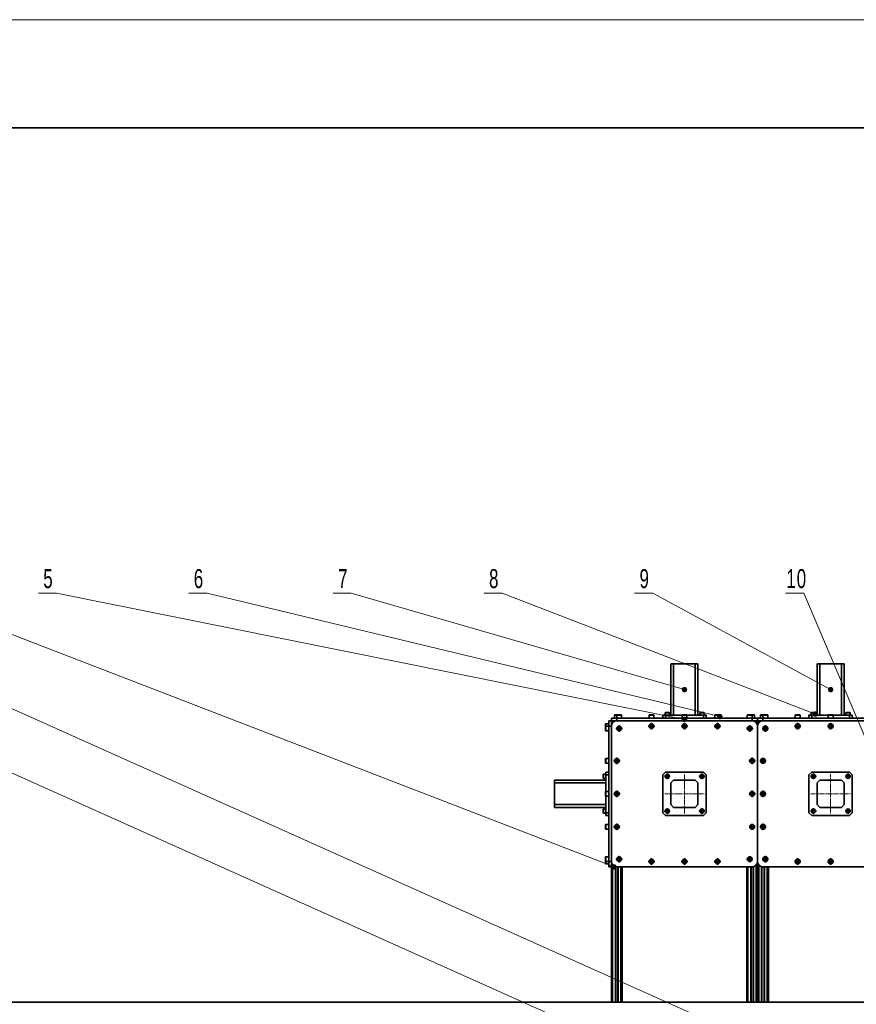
# Model space of a CAD drawing. Header units: millimetres. Extents: x 2945 to 26725, y -1089 to 16127.
# Tile 116 of 150: x 6634 to 9725, y 12490 to 16127. Entities that reach past the tile are written whole.
import ezdxf

# ---------------------------------------------------------------- set-up
doc = ezdxf.new("R2010")
doc.units = ezdxf.units.MM
doc.linetypes.add('点画线', pattern=[18, 12, -2, 2, -2])
for name, color, linetype, lineweight in [('中心线层', 1, '点画线', 18), ('几何体', 7, 'Continuous', 35), ('注释', 2, 'Continuous', 18), ('粗实线层', 7, 'Continuous', 35), ('细实线层', 7, 'Continuous', 18)]:
    doc.layers.add(name, color=color, linetype=linetype, lineweight=lineweight)
doc.styles.add('SLDTEXTSTYLE1', font='txt', dxfattribs={"width": 0.667})

# ---------------------------------------------------------------- blocks, each defined once
blk = doc.blocks.new('$CAXA_FRAME_13B17AC1$')
at = {"layer": '粗实线层'}
blk.add_line((574.5, 400.5), (-574.5, 400.5), dxfattribs=at)
at = {"layer": '细实线层'}
blk.add_line((594.5, 420.5), (-594.5, 420.5), dxfattribs=at)
blk = doc.blocks.new('SW_NOTE_0_4')
at = {"layer": '注释', "color": 0}
for p, q in [((-67.1, 0), (0, 0)), ((0, 0), (-67.1, 0)), ((-67.1, 0), (0, 0)), ((0, 0), (-67.1, 0)), ((-67.1, 0), (0, 0)), ((0, 0), (-67.1, 0))]:
    blk.add_line(p, q, dxfattribs=at)
at = {"layer": '注释', "color": 0, "insert": (-48.9, 89.1), "char_height": 70, "width": 48.283, "attachment_point": 1, "style": 'SLDTEXTSTYLE1'}
blk.add_mtext('\\T1.1;5', dxfattribs=at)
blk = doc.blocks.new('SW_NOTE_0_5')
at = {"layer": '注释', "color": 0}
for p, q in [((-67.1, 0), (0, 0)), ((0, 0), (-67.1, 0)), ((-67.1, 0), (0, 0)), ((0, 0), (-67.1, 0)), ((-67.1, 0), (0, 0)), ((0, 0), (-67.1, 0))]:
    blk.add_line(p, q, dxfattribs=at)
at = {"layer": '注释', "color": 0, "insert": (-48.9, 89.1), "char_height": 70, "width": 48.089, "attachment_point": 1, "style": 'SLDTEXTSTYLE1'}
blk.add_mtext('\\T1.1;6', dxfattribs=at)
blk = doc.blocks.new('SW_NOTE_0_6')
at = {"layer": '注释', "color": 0}
for p, q in [((-67.1, 0), (0, 0)), ((0, 0), (-67.1, 0)), ((-67.1, 0), (0, 0)), ((0, 0), (-67.1, 0)), ((-67.1, 0), (0, 0)), ((0, 0), (-67.1, 0))]:
    blk.add_line(p, q, dxfattribs=at)
at = {"layer": '注释', "color": 0, "insert": (-48.9, 89.1), "char_height": 70, "width": 56.233, "attachment_point": 1, "style": 'SLDTEXTSTYLE1'}
blk.add_mtext('\\T1.1;7', dxfattribs=at)
blk = doc.blocks.new('SW_NOTE_0_7')
at = {"layer": '注释', "color": 0}
for p, q in [((-67.1, 0), (0, 0)), ((0, 0), (-67.1, 0)), ((-67.1, 0), (0, 0)), ((0, 0), (-67.1, 0)), ((-67.1, 0), (0, 0)), ((0, 0), (-67.1, 0))]:
    blk.add_line(p, q, dxfattribs=at)
at = {"layer": '注释', "color": 0, "insert": (-48.9, 89.1), "char_height": 70, "width": 50.416, "attachment_point": 1, "style": 'SLDTEXTSTYLE1'}
blk.add_mtext('\\T1.1;8', dxfattribs=at)
blk = doc.blocks.new('SW_NOTE_0_8')
at = {"layer": '注释', "color": 0}
for p, q in [((-67.1, 0), (0, 0)), ((0, 0), (-67.1, 0)), ((-67.1, 0), (0, 0)), ((0, 0), (-67.1, 0)), ((-67.1, 0), (0, 0)), ((0, 0), (-67.1, 0))]:
    blk.add_line(p, q, dxfattribs=at)
at = {"layer": '注释', "color": 0, "insert": (-48.9, 89.1), "char_height": 70, "width": 48.67, "attachment_point": 1, "style": 'SLDTEXTSTYLE1'}
blk.add_mtext('\\T1.1;9', dxfattribs=at)
blk = doc.blocks.new('SW_NOTE_0_9')
at = {"layer": '注释', "color": 0}
for p, q in [((-67.1, 0), (0, 0)), ((0, 0), (-67.1, 0)), ((-67.1, 0), (0, 0)), ((0, 0), (-67.1, 0)), ((-67.1, 0), (0, 0)), ((0, 0), (-67.1, 0))]:
    blk.add_line(p, q, dxfattribs=at)
at = {"layer": '注释', "color": 0, "insert": (-64.3, 89.1), "char_height": 70, "width": 114.984, "attachment_point": 1, "style": 'SLDTEXTSTYLE1'}
blk.add_mtext('\\T1.1;10', dxfattribs=at)
blk = doc.blocks.new('*X88')
at = {"layer": '注释', "color": 0, "linetype": 'Continuous'}
blk.add_line((5719.7, -2560.9), (0, 0), dxfattribs=at)
blk = doc.blocks.new('*X89')
at = {"layer": '注释', "linetype": 'Continuous'}
h = blk.add_hatch(color=0, dxfattribs=at)
edge = h.paths.add_edge_path(flags=0)
edge.add_arc((4606.6, -2064.2), 10.2, 0, 360)
at = {"layer": '注释', "color": 0, "linetype": 'Continuous'}
blk.add_line((4606.6, -2064.2), (0, 0), dxfattribs=at)
blk = doc.blocks.new('*X90')
at = {"layer": '注释', "linetype": 'Continuous'}
h = blk.add_hatch(color=0, dxfattribs=at)
edge = h.paths.add_edge_path(flags=0)
edge.add_arc((2619.3, -1010.9), 10.2, 0, 360)
at = {"layer": '注释', "color": 0, "linetype": 'Continuous'}
blk.add_line((2619.3, -1010.9), (0, 0), dxfattribs=at)
blk = doc.blocks.new('*X91')
at = {"layer": '注释', "linetype": 'Continuous'}
h = blk.add_hatch(color=0, dxfattribs=at)
edge = h.paths.add_edge_path(flags=0)
edge.add_arc((2320, -465.9), 10.2, 0, 360)
at = {"layer": '注释', "color": 0, "linetype": 'Continuous'}
blk.add_line((2320, -465.9), (0, 0), dxfattribs=at)
blk = doc.blocks.new('*X92')
at = {"layer": '注释', "linetype": 'Continuous'}
h = blk.add_hatch(color=0, dxfattribs=at)
edge = h.paths.add_edge_path(flags=0)
edge.add_arc((1894.6, -455.6), 10.2, 0, 360)
at = {"layer": '注释', "color": 0, "linetype": 'Continuous'}
blk.add_line((1894.6, -455.6), (0, 0), dxfattribs=at)
blk = doc.blocks.new('*X93')
at = {"layer": '注释', "linetype": 'Continuous'}
h = blk.add_hatch(color=0, dxfattribs=at)
edge = h.paths.add_edge_path(flags=0)
edge.add_arc((1230.9, -355.9), 10.2, 0, 360)
at = {"layer": '注释', "color": 0, "linetype": 'Continuous'}
blk.add_line((1230.9, -355.9), (0, 0), dxfattribs=at)
blk = doc.blocks.new('*X94')
at = {"layer": '注释', "linetype": 'Continuous'}
h = blk.add_hatch(color=0, dxfattribs=at)
edge = h.paths.add_edge_path(flags=0)
edge.add_arc((1157.1, -446.5), 10.2, 0, 360)
at = {"layer": '注释', "color": 0, "linetype": 'Continuous'}
blk.add_line((1157.1, -446.5), (0, 0), dxfattribs=at)
blk = doc.blocks.new('*X95')
at = {"layer": '注释', "linetype": 'Continuous'}
h = blk.add_hatch(color=0, dxfattribs=at)
edge = h.paths.add_edge_path(flags=0)
edge.add_arc((657, -355.9), 10.2, 0, 360)
at = {"layer": '注释', "color": 0, "linetype": 'Continuous'}
blk.add_line((657, -355.9), (0, 0), dxfattribs=at)
blk = doc.blocks.new('*X96')
at = {"layer": '注释', "linetype": 'Continuous'}
h = blk.add_hatch(color=0, dxfattribs=at)
edge = h.paths.add_edge_path(flags=0)
edge.add_arc((877.8, -2069.8), 10.2, 0, 360)
at = {"layer": '注释', "color": 0, "linetype": 'Continuous'}
blk.add_line((877.8, -2069.8), (0, 0), dxfattribs=at)

msp = doc.modelspace()

# ---------------------------------------------------------------- linework, layer by layer
at = {"layer": '中心线层'}
for p, q in [((8968.473, 13505.598), (8968.473, 13529.598)), ((9090.254, 13505.598), (9090.254, 13529.598)), ((9212.035, 13505.598), (9212.035, 13529.598)), ((9508.473, 13505.598), (9508.473, 13529.598)), ((9630.254, 13505.598), (9630.254, 13529.598)), ((8837.041, 13508.811), (8861.041, 13508.811)), ((8849.041, 13496.811), (8849.041, 13520.811)), ((8956.473, 13517.598), (8980.473, 13517.598)), ((9078.254, 13517.598), (9102.254, 13517.598)), ((9200.035, 13517.598), (9224.035, 13517.598)), ((9319.468, 13508.811), (9343.468, 13508.811)), ((9331.468, 13496.811), (9331.468, 13520.811)), ((9377.041, 13508.811), (9401.041, 13508.811)), ((9389.041, 13496.811), (9389.041, 13520.811)), ((9496.473, 13517.598), (9520.473, 13517.598)), ((9618.254, 13517.598), (9642.254, 13517.598)), ((8828.254, 13389.379), (8852.254, 13389.379)), ((8840.254, 13377.379), (8840.254, 13401.379)), ((9328.254, 13389.379), (9352.254, 13389.379)), ((9340.254, 13377.379), (9340.254, 13401.379)), ((9369.754, 13389.379), (9390.754, 13389.379)), ((9380.254, 13378.879), (9380.254, 13399.879)), ((9015.615, 13332.238), (9037.615, 13332.238)), ((9026.615, 13321.238), (9026.615, 13343.238)), ((9090.254, 13194.598), (9090.254, 13340.598)), ((9143.895, 13332.238), (9165.895, 13332.238)), ((9154.895, 13321.238), (9154.895, 13343.238)), ((9555.615, 13332.238), (9577.615, 13332.238)), ((9566.615, 13321.238), (9566.615, 13343.238)), ((9630.254, 13340.598), (9630.254, 13194.598)), ((9685.145, 13332.238), (9704.645, 13332.238)), ((9694.895, 13322.488), (9694.895, 13341.988)), ((8840.254, 13255.598), (8840.254, 13279.598)), ((9340.254, 13255.598), (9340.254, 13279.598)), ((9380.254, 13255.598), (9380.254, 13279.598)), ((8828.254, 13267.598), (8852.254, 13267.598)), ((9017.254, 13267.598), (9163.254, 13267.598)), ((9328.254, 13267.598), (9352.254, 13267.598)), ((9368.254, 13267.598), (9392.254, 13267.598)), ((9557.254, 13267.598), (9703.254, 13267.598)), ((9015.615, 13203.958), (9037.615, 13203.958)), ((9026.615, 13192.958), (9026.615, 13214.958)), ((9143.895, 13203.958), (9165.895, 13203.958)), ((9154.895, 13192.958), (9154.895, 13214.958)), ((9555.615, 13203.958), (9577.615, 13203.958)), ((9566.615, 13192.958), (9566.615, 13214.958)), ((9685.145, 13203.958), (9704.645, 13203.958)), ((9694.895, 13194.208), (9694.895, 13213.708)), ((8828.254, 13145.817), (8852.254, 13145.817)), ((8840.254, 13133.817), (8840.254, 13157.817)), ((9329.754, 13145.817), (9350.754, 13145.817)), ((9340.254, 13135.317), (9340.254, 13156.317)), ((9368.254, 13145.817), (9392.254, 13145.817)), ((9380.254, 13133.817), (9380.254, 13157.817)), ((8837.041, 13026.385), (8861.041, 13026.385)), ((8849.041, 13014.385), (8849.041, 13038.385)), ((8968.473, 13005.598), (8968.473, 13029.598)), ((9090.254, 13005.598), (9090.254, 13029.598)), ((9212.035, 13005.598), (9212.035, 13029.598)), ((9320.968, 13026.385), (9341.968, 13026.385)), ((9331.468, 13015.885), (9331.468, 13036.885)), ((9377.041, 13026.385), (9401.041, 13026.385)), ((9389.041, 13014.385), (9389.041, 13038.385)), ((9508.473, 13005.598), (9508.473, 13029.598)), ((9630.254, 13005.598), (9630.254, 13029.598)), ((8956.473, 13017.598), (8980.473, 13017.598)), ((9078.254, 13017.598), (9102.254, 13017.598)), ((9200.035, 13017.598), (9224.035, 13017.598)), ((9496.473, 13017.598), (9520.473, 13017.598)), ((9618.254, 13017.598), (9642.254, 13017.598))]:
    msp.add_line(p, q, dxfattribs=at)
at = {"layer": '几何体'}
for p, q in [((9040.254, 13747.598), (9050.254, 13747.598)), ((9040.254, 13557.598), (9040.254, 13747.598)), ((9050.254, 13747.598), (9050.254, 13557.598)), ((9050.254, 13747.598), (9130.254, 13747.598)), ((9130.254, 13557.598), (9130.254, 13747.598)), ((9130.254, 13747.598), (9140.254, 13747.598)), ((9140.254, 13747.598), (9140.254, 13557.598)), ((9580.254, 13747.598), (9590.254, 13747.598)), ((9580.254, 13557.598), (9580.254, 13747.598)), ((9590.254, 13747.598), (9590.254, 13557.598)), ((9590.254, 13747.598), (9670.254, 13747.598)), ((9670.254, 13747.598), (9680.254, 13747.598)), ((9670.254, 13557.598), (9670.254, 13747.598)), ((9680.254, 13747.598), (9680.254, 13557.598)), ((9018.615, 13566.348), (9018.615, 13557.598)), ((9034.615, 13566.348), (9018.615, 13566.348)), ((9019.865, 13567.598), (9033.365, 13567.598)), ((9034.615, 13557.598), (9034.615, 13566.348)), ((9146.895, 13566.348), (9146.895, 13557.598)), ((9162.895, 13566.348), (9146.895, 13566.348)), ((9148.145, 13567.598), (9161.645, 13567.598)), ((9162.895, 13557.598), (9162.895, 13566.348)), ((9558.615, 13566.348), (9558.615, 13557.598)), ((9574.615, 13566.348), (9558.615, 13566.348)), ((9559.865, 13567.598), (9573.365, 13567.598)), ((9574.615, 13557.598), (9574.615, 13566.348)), ((9686.895, 13566.348), (9686.895, 13557.598)), ((9702.895, 13566.348), (9686.895, 13566.348)), ((9688.145, 13567.598), (9701.645, 13567.598)), ((9702.895, 13557.598), (9702.895, 13566.348)), ((8810.254, 13537.598), (8820.254, 13537.598)), ((8810.254, 13517.598), (8810.254, 13537.598)), ((8820.254, 13537.598), (8820.254, 13547.598)), ((8820.254, 13547.598), (8840.254, 13547.598)), ((8820.254, 13537.598), (8820.254, 13533.098)), ((8824.754, 13537.598), (8820.254, 13537.598)), ((8820.254, 13522.698), (8820.254, 13533.098)), ((8824.754, 13537.598), (8835.154, 13537.598)), ((8831.537, 13535.598), (8829.954, 13535.598)), ((8829.954, 13535.598), (8829.954, 13534.742)), ((8831.254, 13558.098), (8831.254, 13547.598)), ((8840.041, 13558.098), (8831.254, 13558.098)), ((8832.754, 13559.598), (8841.541, 13559.598)), ((8835.154, 13537.598), (8835.154, 13537.098)), ((8835.154, 13537.098), (8835.81, 13537.098)), ((8840.041, 13558.098), (8840.041, 13547.598)), ((8858.041, 13558.098), (8840.041, 13558.098)), ((8840.254, 13547.598), (8840.254, 13537.598)), ((9340.254, 13547.598), (8840.254, 13547.598)), ((8840.254, 13537.598), (9340.254, 13537.598)), ((8841.541, 13559.598), (8856.541, 13559.598)), ((8858.041, 13547.598), (8858.041, 13558.098)), ((8959.473, 13558.098), (8959.473, 13547.598)), ((8977.473, 13558.098), (8959.473, 13558.098)), ((8960.973, 13559.598), (8975.973, 13559.598)), ((8977.473, 13547.598), (8977.473, 13558.098)), ((9010.254, 13547.598), (9010.254, 13557.598)), ((9010.254, 13557.598), (9020.254, 13557.598)), ((9020.254, 13557.598), (9020.254, 13547.598)), ((9081.254, 13557.598), (9020.254, 13557.598)), ((9081.254, 13558.098), (9081.254, 13547.598)), ((9099.254, 13558.098), (9081.254, 13558.098)), ((9082.754, 13559.598), (9097.754, 13559.598)), ((9099.254, 13547.598), (9099.254, 13558.098)), ((9160.254, 13557.598), (9099.254, 13557.598)), ((9160.254, 13547.598), (9160.254, 13557.598)), ((9160.254, 13557.598), (9170.254, 13557.598)), ((9170.254, 13557.598), (9170.254, 13547.598)), ((9203.035, 13558.098), (9203.035, 13547.598)), ((9221.035, 13558.098), (9203.035, 13558.098)), ((9204.535, 13559.598), (9219.535, 13559.598)), ((9221.035, 13547.598), (9221.035, 13558.098)), ((9322.468, 13558.098), (9322.468, 13547.598)), ((9340.468, 13558.098), (9322.468, 13558.098)), ((9323.968, 13559.598), (9338.968, 13559.598)), ((9338.968, 13559.598), (9347.754, 13559.598)), ((9340.254, 13537.598), (9340.254, 13547.598)), ((9340.254, 13547.598), (9360.254, 13547.598)), ((9340.468, 13547.598), (9340.468, 13558.098)), ((9349.254, 13558.098), (9340.468, 13558.098)), ((9344.698, 13537.098), (9345.354, 13537.098)), ((9345.354, 13537.598), (9355.754, 13537.598)), ((9345.354, 13537.098), (9345.354, 13537.598)), ((9350.554, 13535.598), (9348.972, 13535.598)), ((9349.254, 13547.598), (9349.254, 13558.098)), ((9350.554, 13534.742), (9350.554, 13535.598)), ((9360.254, 13537.598), (9355.754, 13537.598)), ((9360.254, 13537.598), (9360.254, 13547.598)), ((9360.254, 13547.598), (9380.254, 13547.598)), ((9360.254, 13547.598), (9360.254, 13537.598)), ((9364.754, 13537.598), (9360.254, 13537.598)), ((9360.254, 13533.098), (9360.254, 13522.698)), ((9360.254, 13533.098), (9360.254, 13522.698)), ((9375.154, 13537.598), (9364.754, 13537.598)), ((9369.954, 13534.742), (9369.954, 13535.598)), ((9369.954, 13535.598), (9371.537, 13535.598)), ((9371.254, 13558.098), (9371.254, 13547.598)), ((9380.041, 13558.098), (9371.254, 13558.098)), ((9372.754, 13559.598), (9381.541, 13559.598)), ((9375.154, 13537.098), (9375.154, 13537.598)), ((9375.81, 13537.098), (9375.154, 13537.098)), ((9380.041, 13558.098), (9380.041, 13547.598)), ((9398.041, 13558.098), (9380.041, 13558.098)), ((9380.254, 13547.598), (9380.254, 13537.598)), ((9380.254, 13547.598), (9880.254, 13547.598)), ((9380.254, 13537.598), (9880.254, 13537.598)), ((9381.541, 13559.598), (9396.541, 13559.598)), ((9398.041, 13547.598), (9398.041, 13558.098)), ((9499.473, 13558.098), (9499.473, 13547.598)), ((9517.473, 13558.098), (9499.473, 13558.098)), ((9500.973, 13559.598), (9515.973, 13559.598)), ((9517.473, 13547.598), (9517.473, 13558.098)), ((9550.254, 13547.598), (9550.254, 13557.598)), ((9550.254, 13557.598), (9560.254, 13557.598)), ((9560.254, 13557.598), (9560.254, 13547.598)), ((9621.254, 13557.598), (9560.254, 13557.598)), ((9621.254, 13558.098), (9621.254, 13547.598)), ((9639.254, 13558.098), (9621.254, 13558.098)), ((9622.754, 13559.598), (9637.754, 13559.598)), ((9639.254, 13547.598), (9639.254, 13558.098)), ((9700.254, 13557.598), (9639.254, 13557.598)), ((9700.254, 13547.598), (9700.254, 13557.598)), ((9700.254, 13557.598), (9710.254, 13557.598)), ((9710.254, 13557.598), (9710.254, 13547.598)), ((8798.254, 13516.311), (8798.254, 13525.098)), ((8798.254, 13501.311), (8798.254, 13516.311)), ((8810.254, 13526.598), (8799.754, 13526.598)), ((8799.754, 13526.598), (8799.754, 13517.811)), ((8810.254, 13517.811), (8799.754, 13517.811)), ((8799.754, 13517.811), (8799.754, 13499.811)), ((8799.754, 13499.811), (8810.254, 13499.811)), ((8820.254, 13517.598), (8810.254, 13517.598)), ((8810.254, 13017.598), (8810.254, 13517.598)), ((8820.754, 13522.698), (8820.254, 13522.698)), ((8820.254, 13017.598), (8820.254, 13517.598)), ((8820.754, 13522.042), (8820.754, 13522.698)), ((8823.111, 13527.898), (8822.254, 13527.898)), ((8822.254, 13527.898), (8822.254, 13526.316)), ((8843.285, 13508.359), (8845.772, 13513.57)), ((8846.555, 13503.6), (8843.285, 13508.359)), ((8845.772, 13513.57), (8851.528, 13514.022)), ((8852.311, 13504.053), (8846.555, 13503.6)), ((8851.528, 13514.022), (8854.797, 13509.263)), ((8854.797, 13509.263), (8852.311, 13504.053)), ((8962.718, 13517.146), (8965.204, 13522.357)), ((8965.987, 13512.387), (8962.718, 13517.146)), ((8965.204, 13522.357), (8970.96, 13522.809)), ((8971.743, 13512.839), (8965.987, 13512.387)), ((8970.96, 13522.809), (8974.229, 13518.05)), ((8974.229, 13518.05), (8971.743, 13512.839)), ((9084.499, 13517.146), (9086.985, 13522.357)), ((9087.768, 13512.387), (9084.499, 13517.146)), ((9086.985, 13522.357), (9092.741, 13522.809)), ((9093.524, 13512.839), (9087.768, 13512.387)), ((9092.741, 13522.809), (9096.01, 13518.05)), ((9096.01, 13518.05), (9093.524, 13512.839)), ((9206.28, 13517.146), (9208.766, 13522.357)), ((9209.549, 13512.387), (9206.28, 13517.146)), ((9208.766, 13522.357), (9214.522, 13522.809)), ((9215.305, 13512.839), (9209.549, 13512.387)), ((9214.522, 13522.809), (9217.791, 13518.05)), ((9217.791, 13518.05), (9215.305, 13512.839)), ((9325.712, 13508.359), (9328.198, 13513.57)), ((9328.981, 13503.6), (9325.712, 13508.359)), ((9328.198, 13513.57), (9333.954, 13514.022)), ((9334.737, 13504.053), (9328.981, 13503.6)), ((9333.954, 13514.022), (9337.223, 13509.263)), ((9337.223, 13509.263), (9334.737, 13504.053)), ((9358.254, 13527.898), (9357.398, 13527.898)), ((9358.254, 13526.316), (9358.254, 13527.898)), ((9360.254, 13522.698), (9359.754, 13522.698)), ((9359.754, 13522.698), (9359.754, 13522.042)), ((9360.254, 13522.698), (9360.754, 13522.698)), ((9360.254, 13517.598), (9360.254, 13017.598)), ((9360.254, 13017.598), (9360.254, 13517.598)), ((9360.754, 13522.698), (9360.754, 13522.042)), ((9362.254, 13526.316), (9362.254, 13527.898)), ((9362.254, 13527.898), (9363.111, 13527.898)), ((9383.285, 13508.359), (9385.772, 13513.57)), ((9386.555, 13503.6), (9383.285, 13508.359)), ((9385.772, 13513.57), (9391.528, 13514.022)), ((9392.311, 13504.053), (9386.555, 13503.6)), ((9391.528, 13514.022), (9394.797, 13509.263)), ((9394.797, 13509.263), (9392.311, 13504.053)), ((9502.718, 13517.146), (9505.204, 13522.357)), ((9505.987, 13512.387), (9502.718, 13517.146)), ((9505.204, 13522.357), (9510.96, 13522.809)), ((9511.743, 13512.839), (9505.987, 13512.387)), ((9510.96, 13522.809), (9514.229, 13518.05)), ((9514.229, 13518.05), (9511.743, 13512.839)), ((9624.499, 13517.146), (9626.985, 13522.357)), ((9627.768, 13512.387), (9624.499, 13517.146)), ((9626.985, 13522.357), (9632.741, 13522.809)), ((9633.524, 13512.839), (9627.768, 13512.387)), ((9632.741, 13522.809), (9636.01, 13518.05)), ((9636.01, 13518.05), (9633.524, 13512.839)), ((8798.254, 13381.879), (8798.254, 13396.879)), ((8810.254, 13398.379), (8799.754, 13398.379)), ((8799.754, 13398.379), (8799.754, 13380.379)), ((8834.499, 13388.927), (8836.985, 13394.138)), ((8837.768, 13384.168), (8834.499, 13388.927)), ((8836.985, 13394.138), (8842.741, 13394.59)), ((8843.524, 13384.62), (8837.768, 13384.168)), ((8842.741, 13394.59), (8846.01, 13389.831)), ((8846.01, 13389.831), (8843.524, 13384.62)), ((9334.499, 13388.927), (9336.985, 13394.138)), ((9337.768, 13384.168), (9334.499, 13388.927)), ((9336.985, 13394.138), (9342.741, 13394.59)), ((9343.524, 13384.62), (9337.768, 13384.168)), ((9342.741, 13394.59), (9346.01, 13389.831)), ((9346.01, 13389.831), (9343.524, 13384.62)), ((9374.499, 13388.927), (9376.985, 13394.138)), ((9377.768, 13384.168), (9374.499, 13388.927)), ((9376.985, 13394.138), (9382.741, 13394.59)), ((9383.524, 13384.62), (9377.768, 13384.168)), ((9382.741, 13394.59), (9386.01, 13389.831)), ((9386.01, 13389.831), (9383.524, 13384.62)), ((8799.754, 13380.379), (8810.254, 13380.379)), ((8800.254, 13347.598), (8810.254, 13347.598)), ((8800.254, 13337.598), (8800.254, 13347.598)), ((9020.254, 13347.598), (9010.254, 13337.598)), ((9020.254, 13347.598), (9160.254, 13347.598)), ((9170.254, 13337.598), (9160.254, 13347.598)), ((9560.254, 13347.598), (9550.254, 13337.598)), ((9560.254, 13347.598), (9700.254, 13347.598)), ((9710.254, 13337.598), (9700.254, 13347.598)), ((8610.254, 13307.598), (8610.254, 13317.598)), ((8610.254, 13317.598), (8800.254, 13317.598)), ((8790.254, 13325.488), (8790.254, 13338.988)), ((8800.254, 13340.238), (8791.504, 13340.238)), ((8791.504, 13340.238), (8791.504, 13324.238)), ((8791.504, 13324.238), (8800.254, 13324.238)), ((8810.254, 13337.598), (8800.254, 13337.598)), ((8800.254, 13337.598), (8800.254, 13276.598)), ((9010.254, 13197.598), (9010.254, 13337.598)), ((9021.996, 13332.297), (9024.356, 13336.267)), ((9024.255, 13328.268), (9021.996, 13332.297)), ((9028.874, 13328.21), (9024.255, 13328.268)), ((9024.356, 13336.267), (9028.974, 13336.209)), ((9031.233, 13332.18), (9028.874, 13328.21)), ((9028.974, 13336.209), (9031.233, 13332.18)), ((9050.254, 13317.598), (9040.254, 13307.598)), ((9130.254, 13317.598), (9050.254, 13317.598)), ((9140.254, 13307.598), (9130.254, 13317.598)), ((9150.276, 13332.297), (9152.636, 13336.267)), ((9152.535, 13328.268), (9150.276, 13332.297)), ((9157.154, 13328.21), (9152.535, 13328.268)), ((9152.636, 13336.267), (9157.254, 13336.209)), ((9159.513, 13332.18), (9157.154, 13328.21)), ((9157.254, 13336.209), (9159.513, 13332.18)), ((9170.254, 13337.598), (9170.254, 13197.598)), ((9550.254, 13197.598), (9550.254, 13337.598)), ((9561.996, 13332.297), (9564.356, 13336.267)), ((9564.255, 13328.268), (9561.996, 13332.297)), ((9568.874, 13328.21), (9564.255, 13328.268)), ((9564.356, 13336.267), (9568.974, 13336.209)), ((9571.233, 13332.18), (9568.874, 13328.21)), ((9568.974, 13336.209), (9571.233, 13332.18)), ((9590.254, 13317.598), (9580.254, 13307.598)), ((9670.254, 13317.598), (9590.254, 13317.598)), ((9680.254, 13307.598), (9670.254, 13317.598)), ((9690.276, 13332.297), (9692.636, 13336.267)), ((9692.535, 13328.268), (9690.276, 13332.297)), ((9697.154, 13328.21), (9692.535, 13328.268)), ((9692.636, 13336.267), (9697.254, 13336.209)), ((9699.513, 13332.18), (9697.154, 13328.21)), ((9697.254, 13336.209), (9699.513, 13332.18)), ((9710.254, 13337.598), (9710.254, 13197.598)), ((8610.254, 13227.598), (8610.254, 13307.598)), ((8800.254, 13307.598), (8610.254, 13307.598)), ((8798.254, 13260.098), (8798.254, 13275.098)), ((8810.254, 13276.598), (8799.754, 13276.598)), ((8799.754, 13276.598), (8799.754, 13258.598)), ((9040.254, 13307.598), (9040.254, 13227.598)), ((9140.254, 13227.598), (9140.254, 13307.598)), ((9580.254, 13307.598), (9580.254, 13227.598)), ((9680.254, 13227.598), (9680.254, 13307.598)), ((8799.754, 13258.598), (8810.254, 13258.598)), ((8800.254, 13258.598), (8800.254, 13197.598)), ((8834.499, 13267.146), (8836.985, 13272.357)), ((8837.768, 13262.387), (8834.499, 13267.146)), ((8836.985, 13272.357), (8842.741, 13272.809)), ((8843.524, 13262.839), (8837.768, 13262.387)), ((8842.741, 13272.809), (8846.01, 13268.05)), ((8846.01, 13268.05), (8843.524, 13262.839)), ((9334.499, 13267.146), (9336.985, 13272.357)), ((9337.768, 13262.387), (9334.499, 13267.146)), ((9336.985, 13272.357), (9342.741, 13272.809)), ((9343.524, 13262.839), (9337.768, 13262.387)), ((9342.741, 13272.809), (9346.01, 13268.05)), ((9346.01, 13268.05), (9343.524, 13262.839)), ((9374.499, 13267.146), (9376.985, 13272.357)), ((9377.768, 13262.387), (9374.499, 13267.146)), ((9376.985, 13272.357), (9382.741, 13272.809)), ((9383.524, 13262.839), (9377.768, 13262.387)), ((9382.741, 13272.809), (9386.01, 13268.05)), ((9386.01, 13268.05), (9383.524, 13262.839)), ((8610.254, 13227.598), (8800.254, 13227.598)), ((8610.254, 13217.598), (8610.254, 13227.598)), ((8800.254, 13217.598), (8610.254, 13217.598)), ((8790.254, 13197.208), (8790.254, 13210.708)), ((8800.254, 13211.958), (8791.504, 13211.958)), ((8791.504, 13211.958), (8791.504, 13195.958)), ((9021.996, 13204.017), (9024.356, 13207.987)), ((9024.255, 13199.988), (9021.996, 13204.017)), ((9024.356, 13207.987), (9028.974, 13207.929)), ((9031.233, 13203.9), (9028.874, 13199.93)), ((9028.974, 13207.929), (9031.233, 13203.9)), ((9040.254, 13227.598), (9050.254, 13217.598)), ((9050.254, 13217.598), (9130.254, 13217.598)), ((9130.254, 13217.598), (9140.254, 13227.598)), ((9150.276, 13204.017), (9152.636, 13207.987)), ((9152.535, 13199.988), (9150.276, 13204.017)), ((9152.636, 13207.987), (9157.254, 13207.929)), ((9159.513, 13203.9), (9157.154, 13199.93)), ((9157.254, 13207.929), (9159.513, 13203.9)), ((9561.996, 13204.017), (9564.356, 13207.987)), ((9564.255, 13199.988), (9561.996, 13204.017)), ((9564.356, 13207.987), (9568.974, 13207.929)), ((9571.233, 13203.9), (9568.874, 13199.93)), ((9568.974, 13207.929), (9571.233, 13203.9)), ((9580.254, 13227.598), (9590.254, 13217.598)), ((9590.254, 13217.598), (9670.254, 13217.598)), ((9670.254, 13217.598), (9680.254, 13227.598)), ((9690.276, 13204.017), (9692.636, 13207.987)), ((9692.535, 13199.988), (9690.276, 13204.017)), ((9692.636, 13207.987), (9697.254, 13207.929)), ((9699.513, 13203.9), (9697.154, 13199.93)), ((9697.254, 13207.929), (9699.513, 13203.9)), ((8791.504, 13195.958), (8800.254, 13195.958)), ((8800.254, 13197.598), (8810.254, 13197.598)), ((8800.254, 13187.598), (8800.254, 13197.598)), ((8810.254, 13187.598), (8800.254, 13187.598)), ((9010.254, 13197.598), (9020.254, 13187.598)), ((9160.254, 13187.598), (9020.254, 13187.598)), ((9028.874, 13199.93), (9024.255, 13199.988)), ((9157.154, 13199.93), (9152.535, 13199.988)), ((9160.254, 13187.598), (9170.254, 13197.598)), ((9550.254, 13197.598), (9560.254, 13187.598)), ((9700.254, 13187.598), (9560.254, 13187.598)), ((9568.874, 13199.93), (9564.255, 13199.988)), ((9697.154, 13199.93), (9692.535, 13199.988)), ((9700.254, 13187.598), (9710.254, 13197.598)), ((8798.254, 13138.317), (8798.254, 13153.317)), ((8810.254, 13154.817), (8799.754, 13154.817)), ((8799.754, 13154.817), (8799.754, 13136.817)), ((8799.754, 13136.817), (8810.254, 13136.817)), ((8834.499, 13145.365), (8836.985, 13150.576)), ((8837.768, 13140.606), (8834.499, 13145.365)), ((8836.985, 13150.576), (8842.741, 13151.028)), ((8843.524, 13141.058), (8837.768, 13140.606)), ((8842.741, 13151.028), (8846.01, 13146.269)), ((8846.01, 13146.269), (8843.524, 13141.058)), ((9334.499, 13145.365), (9336.985, 13150.576)), ((9337.768, 13140.606), (9334.499, 13145.365)), ((9336.985, 13150.576), (9342.741, 13151.028)), ((9343.524, 13141.058), (9337.768, 13140.606)), ((9342.741, 13151.028), (9346.01, 13146.269)), ((9346.01, 13146.269), (9343.524, 13141.058)), ((9374.499, 13145.365), (9376.985, 13150.576)), ((9377.768, 13140.606), (9374.499, 13145.365)), ((9376.985, 13150.576), (9382.741, 13151.028)), ((9383.524, 13141.058), (9377.768, 13140.606)), ((9382.741, 13151.028), (9386.01, 13146.269)), ((9386.01, 13146.269), (9383.524, 13141.058)), ((8798.254, 13018.885), (8798.254, 13033.885)), ((8810.254, 13035.385), (8799.754, 13035.385)), ((8799.754, 13035.385), (8799.754, 13017.385)), ((8843.285, 13025.933), (8845.772, 13031.143)), ((8846.555, 13021.174), (8843.285, 13025.933)), ((8845.772, 13031.143), (8851.528, 13031.595)), ((8852.311, 13021.626), (8846.555, 13021.174)), ((8851.528, 13031.595), (8854.797, 13026.837)), ((8854.797, 13026.837), (8852.311, 13021.626)), ((8962.718, 13017.146), (8965.204, 13022.357)), ((8965.204, 13022.357), (8970.96, 13022.809)), ((8970.96, 13022.809), (8974.229, 13018.05)), ((9084.499, 13017.146), (9086.985, 13022.357)), ((9086.985, 13022.357), (9092.741, 13022.809)), ((9092.741, 13022.809), (9096.01, 13018.05)), ((9206.28, 13017.146), (9208.766, 13022.357)), ((9208.766, 13022.357), (9214.522, 13022.809)), ((9214.522, 13022.809), (9217.791, 13018.05)), ((9325.712, 13025.933), (9328.198, 13031.143)), ((9328.981, 13021.174), (9325.712, 13025.933)), ((9328.198, 13031.143), (9333.954, 13031.595)), ((9334.737, 13021.626), (9328.981, 13021.174)), ((9333.954, 13031.595), (9337.223, 13026.837)), ((9337.223, 13026.837), (9334.737, 13021.626)), ((9383.285, 13025.933), (9385.772, 13031.143)), ((9386.555, 13021.174), (9383.285, 13025.933)), ((9385.772, 13031.143), (9391.528, 13031.595)), ((9392.311, 13021.626), (9386.555, 13021.174)), ((9391.528, 13031.595), (9394.797, 13026.837)), ((9394.797, 13026.837), (9392.311, 13021.626)), ((9502.718, 13017.146), (9505.204, 13022.357)), ((9505.204, 13022.357), (9510.96, 13022.809)), ((9510.96, 13022.809), (9514.229, 13018.05)), ((9624.499, 13017.146), (9626.985, 13022.357)), ((9626.985, 13022.357), (9632.741, 13022.809)), ((9632.741, 13022.809), (9636.01, 13018.05)), ((8798.254, 13010.098), (8798.254, 13018.885)), ((8799.754, 13017.385), (8810.254, 13017.385)), ((8799.754, 13017.385), (8799.754, 13008.598)), ((8799.754, 13008.598), (8810.254, 13008.598)), ((8810.254, 13017.598), (8820.254, 13017.598)), ((8810.254, 12997.598), (8810.254, 13017.598)), ((8820.254, 12997.598), (8810.254, 12997.598)), ((8820.254, 13002.098), (8820.254, 13012.498)), ((8820.254, 13012.498), (8820.754, 13012.498)), ((8820.254, 13002.098), (8820.254, 12497.598)), ((8820.754, 13012.498), (8820.754, 13013.154)), ((8822.254, 13008.88), (8822.254, 13007.298)), ((8822.254, 13007.298), (8823.111, 13007.298)), ((8824.754, 13004.959), (8824.754, 12497.598)), ((8835.154, 12997.598), (8824.754, 12997.598)), ((8829.954, 13000.454), (8829.954, 12999.598)), ((8829.954, 12999.598), (8831.537, 12999.598)), ((8835.154, 12998.259), (8835.154, 12497.598)), ((8835.154, 12998.098), (8835.154, 12997.598)), ((8835.81, 12998.098), (8835.154, 12998.098)), ((8836.154, 12998.023), (8836.154, 12497.598)), ((9340.254, 12997.598), (8840.254, 12997.598)), ((8844.354, 12997.598), (8844.354, 12497.598)), ((8845.354, 12997.598), (8845.354, 12497.598)), ((8855.754, 12997.598), (8855.754, 12497.598)), ((8860.254, 12997.598), (8860.254, 12497.598)), ((8965.987, 13012.387), (8962.718, 13017.146)), ((8971.743, 13012.839), (8965.987, 13012.387)), ((8974.229, 13018.05), (8971.743, 13012.839)), ((9087.768, 13012.387), (9084.499, 13017.146)), ((9093.524, 13012.839), (9087.768, 13012.387)), ((9096.01, 13018.05), (9093.524, 13012.839)), ((9209.549, 13012.387), (9206.28, 13017.146)), ((9215.305, 13012.839), (9209.549, 13012.387)), ((9217.791, 13018.05), (9215.305, 13012.839)), ((9320.254, 12997.598), (9320.254, 12497.598)), ((9324.754, 12997.598), (9324.754, 12497.598)), ((9335.154, 12997.598), (9335.154, 12497.598)), ((9336.154, 12997.598), (9336.154, 12497.598)), ((9344.354, 12998.023), (9344.354, 12497.598)), ((9345.354, 12998.259), (9345.354, 12497.598)), ((9355.754, 13004.959), (9355.754, 12497.598)), ((9360.254, 12497.598), (9360.254, 13017.598)), ((9360.254, 13017.598), (9360.254, 12497.598)), ((9364.754, 12497.598), (9364.754, 13004.959)), ((9375.154, 12497.598), (9375.154, 12998.259)), ((9376.154, 12497.598), (9376.154, 12998.023)), ((9880.254, 12997.598), (9380.254, 12997.598)), ((9384.354, 12497.598), (9384.354, 12997.598)), ((9385.354, 12497.598), (9385.354, 12997.598)), ((9395.754, 12497.598), (9395.754, 12997.598)), ((9400.254, 12497.598), (9400.254, 12997.598)), ((9505.987, 13012.387), (9502.718, 13017.146)), ((9511.743, 13012.839), (9505.987, 13012.387)), ((9514.229, 13018.05), (9511.743, 13012.839)), ((9627.768, 13012.387), (9624.499, 13017.146)), ((9633.524, 13012.839), (9627.768, 13012.387)), ((9636.01, 13018.05), (9633.524, 13012.839)), ((11596.492, 12497.598), (4845.254, 12497.598)), ((8824.754, 12497.598), (8835.154, 12497.598)), ((8845.354, 12497.598), (8855.754, 12497.598)), ((9324.754, 12497.598), (9335.154, 12497.598)), ((9345.354, 12497.598), (9355.754, 12497.598)), ((9375.154, 12497.598), (9364.754, 12497.598)), ((9395.754, 12497.598), (9385.354, 12497.598))]:
    msp.add_line(p, q, dxfattribs=at)
for centre, radius in [((8849.041, 13508.811), 9), ((8849.041, 13508.811), 7.5), ((8968.473, 13517.598), 9), ((8968.473, 13517.598), 7.5), ((9090.254, 13517.598), 9), ((9090.254, 13517.598), 7.5), ((9212.035, 13517.598), 9), ((9212.035, 13517.598), 7.5), ((9331.468, 13508.811), 9), ((9331.468, 13508.811), 7.5), ((9389.041, 13508.811), 9), ((9389.041, 13508.811), 7.5), ((9508.473, 13517.598), 9), ((9508.473, 13517.598), 7.5), ((9630.254, 13517.598), 9), ((9630.254, 13517.598), 7.5), ((8840.254, 13389.379), 9), ((8840.254, 13389.379), 7.5), ((9340.254, 13389.379), 9), ((9340.254, 13389.379), 7.5), ((9380.254, 13389.379), 9), ((9380.254, 13389.379), 7.5), ((9026.615, 13332.238), 8), ((9026.615, 13332.238), 6.75), ((9154.895, 13332.238), 8), ((9154.895, 13332.238), 6.75), ((9566.615, 13332.238), 8), ((9566.615, 13332.238), 6.75), ((9694.895, 13332.238), 8), ((9694.895, 13332.238), 6.75), ((8840.254, 13267.598), 9), ((8840.254, 13267.598), 7.5), ((9340.254, 13267.598), 9), ((9340.254, 13267.598), 7.5), ((9380.254, 13267.598), 9), ((9380.254, 13267.598), 7.5), ((9026.615, 13203.958), 8), ((9026.615, 13203.958), 6.75), ((9154.895, 13203.958), 8), ((9154.895, 13203.958), 6.75), ((9566.615, 13203.958), 8), ((9566.615, 13203.958), 6.75), ((9694.895, 13203.958), 8), ((9694.895, 13203.958), 6.75), ((8840.254, 13145.817), 9), ((8840.254, 13145.817), 7.5), ((9340.254, 13145.817), 9), ((9340.254, 13145.817), 7.5), ((9380.254, 13145.817), 9), ((9380.254, 13145.817), 7.5), ((8849.041, 13026.385), 9), ((8849.041, 13026.385), 7.5), ((8968.473, 13017.598), 9), ((8968.473, 13017.598), 7.5), ((9090.254, 13017.598), 9), ((9090.254, 13017.598), 7.5), ((9212.035, 13017.598), 9), ((9212.035, 13017.598), 7.5), ((9331.468, 13026.385), 9), ((9331.468, 13026.385), 7.5), ((9389.041, 13026.385), 9), ((9389.041, 13026.385), 7.5), ((9508.473, 13017.598), 9), ((9508.473, 13017.598), 7.5), ((9630.254, 13017.598), 9), ((9630.254, 13017.598), 7.5)]:
    msp.add_circle(centre, radius, dxfattribs=at)
for centre, radius, start, end in [((9019.865, 13566.348), 1.25, 90, 180), ((9033.365, 13566.348), 1.25, 0, 90), ((9148.145, 13566.348), 1.25, 90, 180), ((9161.645, 13566.348), 1.25, 360, 90), ((9559.865, 13566.348), 1.25, 90, 180), ((9573.365, 13566.348), 1.25, 360, 90), ((9688.145, 13566.348), 1.25, 90, 180), ((9701.645, 13566.348), 1.25, 360, 90), ((8840.254, 13517.598), 20, 90, 180), ((8824.754, 13533.098), 4.5, 90, 180), ((8824.698, 13533.154), 3, 0.207166, 180), ((8824.698, 13533.154), 3, 180, 269.792834), ((8832.754, 13558.098), 1.5, 90, 180), ((8841.541, 13558.098), 1.5, 90, 180), ((8856.541, 13558.098), 1.5, 0, 90), ((8960.973, 13558.098), 1.5, 90, 180), ((8975.973, 13558.098), 1.5, 360, 90), ((9082.754, 13558.098), 1.5, 90, 180), ((9097.754, 13558.098), 1.5, 0, 90), ((9204.535, 13558.098), 1.5, 90, 180), ((9219.535, 13558.098), 1.5, 360, 90), ((9323.968, 13558.098), 1.5, 90, 180), ((9338.968, 13558.098), 1.5, 360, 90), ((9340.254, 13517.598), 20, 0, 90), ((9347.754, 13558.098), 1.5, 0, 90), ((9355.811, 13533.154), 3, 270.207166, 180), ((9355.754, 13533.098), 4.5, 0, 90), ((9380.254, 13517.598), 20, 90, 180), ((9364.754, 13533.098), 4.5, 90, 180), ((9364.698, 13533.154), 3, 0, 269.792834), ((9372.754, 13558.098), 1.5, 90, 180), ((9381.541, 13558.098), 1.5, 90, 180), ((9396.541, 13558.098), 1.5, 0, 90), ((9500.973, 13558.098), 1.5, 90, 180), ((9515.973, 13558.098), 1.5, 0, 90), ((9622.754, 13558.098), 1.5, 90, 180), ((9637.754, 13558.098), 1.5, 360, 90), ((8799.754, 13525.098), 1.5, 90, 180), ((8799.754, 13516.311), 1.5, 90, 180), ((8799.754, 13501.311), 1.5, 180, 270), ((8849.041, 13508.811), 5, 154.491237, 214.491237), ((8849.041, 13508.811), 5, 94.491237, 154.491237), ((8849.041, 13508.811), 5, 214.491237, 274.491237), ((8849.041, 13508.811), 5, 34.491237, 94.491237), ((8849.041, 13508.811), 5, 274.491237, 334.491237), ((8849.041, 13508.811), 5, 334.491237, 34.491237), ((8968.473, 13517.598), 5, 154.491237, 214.491237), ((8968.473, 13517.598), 5, 94.491237, 154.491237), ((8968.473, 13517.598), 5, 214.491237, 274.491237), ((8968.473, 13517.598), 5, 34.491237, 94.491237), ((8968.473, 13517.598), 5, 274.491237, 334.491237), ((8968.473, 13517.598), 5, 334.491237, 34.491237), ((9090.254, 13517.598), 5, 154.491237, 214.491237), ((9090.254, 13517.598), 5, 94.491237, 154.491237), ((9090.254, 13517.598), 5, 214.491237, 274.491237), ((9090.254, 13517.598), 5, 34.491237, 94.491237), ((9090.254, 13517.598), 5, 274.491237, 334.491237), ((9090.254, 13517.598), 5, 334.491237, 34.491237), ((9212.035, 13517.598), 5, 154.491237, 214.491237), ((9212.035, 13517.598), 5, 94.491237, 154.491237), ((9212.035, 13517.598), 5, 214.491237, 274.491237), ((9212.035, 13517.598), 5, 34.491237, 94.491237), ((9212.035, 13517.598), 5, 274.491237, 334.491237), ((9212.035, 13517.598), 5, 334.491237, 34.491237), ((9331.468, 13508.811), 5, 154.491237, 214.491237), ((9331.468, 13508.811), 5, 94.491237, 154.491237), ((9331.468, 13508.811), 5, 214.491237, 274.491237), ((9331.468, 13508.811), 5, 34.491237, 94.491237), ((9331.468, 13508.811), 5, 274.491237, 334.491237), ((9331.468, 13508.811), 5, 334.491237, 34.491237), ((9389.041, 13508.811), 5, 154.491237, 214.491237), ((9389.041, 13508.811), 5, 94.491237, 154.491237), ((9389.041, 13508.811), 5, 214.491237, 274.491237), ((9389.041, 13508.811), 5, 34.491237, 94.491237), ((9389.041, 13508.811), 5, 274.491237, 334.491237), ((9389.041, 13508.811), 5, 334.491237, 34.491237), ((9508.473, 13517.598), 5, 154.491237, 214.491237), ((9508.473, 13517.598), 5, 94.491237, 154.491237), ((9508.473, 13517.598), 5, 214.491237, 274.491237), ((9508.473, 13517.598), 5, 34.491237, 94.491237), ((9508.473, 13517.598), 5, 274.491237, 334.491237), ((9508.473, 13517.598), 5, 334.491237, 34.491237), ((9630.254, 13517.598), 5, 154.491237, 214.491237), ((9630.254, 13517.598), 5, 94.491237, 154.491237), ((9630.254, 13517.598), 5, 214.491237, 274.491237), ((9630.254, 13517.598), 5, 34.491237, 94.491237), ((9630.254, 13517.598), 5, 274.491237, 334.491237), ((9630.254, 13517.598), 5, 334.491237, 34.491237), ((8799.754, 13396.879), 1.5, 90, 180), ((8840.254, 13389.379), 5, 154.491237, 214.491237), ((8840.254, 13389.379), 5, 94.491237, 154.491237), ((8840.254, 13389.379), 5, 214.491237, 274.491237), ((8840.254, 13389.379), 5, 34.491237, 94.491237), ((8840.254, 13389.379), 5, 274.491237, 334.491237), ((8840.254, 13389.379), 5, 334.491237, 34.491237), ((9340.254, 13389.379), 5, 154.491237, 214.491237), ((9340.254, 13389.379), 5, 94.491237, 154.491237), ((9340.254, 13389.379), 5, 214.491237, 274.491237), ((9340.254, 13389.379), 5, 34.491237, 94.491237), ((9340.254, 13389.379), 5, 274.491237, 334.491237), ((9340.254, 13389.379), 5, 334.491237, 34.491237), ((9380.254, 13389.379), 5, 154.491237, 214.491237), ((9380.254, 13389.379), 5, 94.491237, 154.491237), ((9380.254, 13389.379), 5, 214.491237, 274.491237), ((9380.254, 13389.379), 5, 34.491237, 94.491237), ((9380.254, 13389.379), 5, 274.491237, 334.491237), ((9380.254, 13389.379), 5, 334.491237, 34.491237), ((8799.754, 13381.879), 1.5, 180, 270), ((8791.504, 13338.988), 1.25, 90, 180), ((8791.504, 13325.488), 1.25, 180, 270), ((9026.615, 13332.238), 4, 149.277787, 209.277787), ((9026.615, 13332.238), 4, 209.277787, 269.277787), ((9026.615, 13332.238), 4, 89.277787, 149.277787), ((9026.615, 13332.238), 4, 269.277787, 329.277787), ((9026.615, 13332.238), 4, 29.277787, 89.277787), ((9026.615, 13332.238), 4, 329.277787, 29.277787), ((9154.895, 13332.238), 4, 149.277787, 209.277787), ((9154.895, 13332.238), 4, 209.277787, 269.277787), ((9154.895, 13332.238), 4, 89.277787, 149.277787), ((9154.895, 13332.238), 4, 269.277787, 329.277787), ((9154.895, 13332.238), 4, 29.277787, 89.277787), ((9154.895, 13332.238), 4, 329.277787, 29.277787), ((9566.615, 13332.238), 4, 149.277787, 209.277787), ((9566.615, 13332.238), 4, 209.277787, 269.277787), ((9566.615, 13332.238), 4, 89.277787, 149.277787), ((9566.615, 13332.238), 4, 269.277787, 329.277787), ((9566.615, 13332.238), 4, 29.277787, 89.277787), ((9566.615, 13332.238), 4, 329.277787, 29.277787), ((9694.895, 13332.238), 4, 149.277787, 209.277787), ((9694.895, 13332.238), 4, 209.277787, 269.277787), ((9694.895, 13332.238), 4, 89.277787, 149.277787), ((9694.895, 13332.238), 4, 269.277787, 329.277787), ((9694.895, 13332.238), 4, 29.277787, 89.277787), ((9694.895, 13332.238), 4, 329.277787, 29.277787), ((8799.754, 13275.098), 1.5, 90, 180), ((8799.754, 13260.098), 1.5, 180, 270), ((8840.254, 13267.598), 5, 154.491237, 214.491237), ((8840.254, 13267.598), 5, 94.491237, 154.491237), ((8840.254, 13267.598), 5, 214.491237, 274.491237), ((8840.254, 13267.598), 5, 34.491237, 94.491237), ((8840.254, 13267.598), 5, 274.491237, 334.491237), ((8840.254, 13267.598), 5, 334.491237, 34.491237), ((9340.254, 13267.598), 5, 154.491237, 214.491237), ((9340.254, 13267.598), 5, 94.491237, 154.491237), ((9340.254, 13267.598), 5, 214.491237, 274.491237), ((9340.254, 13267.598), 5, 34.491237, 94.491237), ((9340.254, 13267.598), 5, 274.491237, 334.491237), ((9340.254, 13267.598), 5, 334.491237, 34.491237), ((9380.254, 13267.598), 5, 154.491237, 214.491237), ((9380.254, 13267.598), 5, 94.491237, 154.491237), ((9380.254, 13267.598), 5, 214.491237, 274.491237), ((9380.254, 13267.598), 5, 34.491237, 94.491237), ((9380.254, 13267.598), 5, 274.491237, 334.491237), ((9380.254, 13267.598), 5, 334.491237, 34.491237), ((8791.504, 13210.708), 1.25, 90, 180), ((9026.615, 13203.958), 4, 149.277787, 209.277787), ((9026.615, 13203.958), 4, 209.277787, 269.277787), ((9026.615, 13203.958), 4, 89.277787, 149.277787), ((9026.615, 13203.958), 4, 29.277787, 89.277787), ((9026.615, 13203.958), 4, 329.277787, 29.277787), ((9154.895, 13203.958), 4, 149.277787, 209.277787), ((9154.895, 13203.958), 4, 209.277787, 269.277787), ((9154.895, 13203.958), 4, 89.277787, 149.277787), ((9154.895, 13203.958), 4, 29.277787, 89.277787), ((9154.895, 13203.958), 4, 329.277787, 29.277787), ((9566.615, 13203.958), 4, 149.277787, 209.277787), ((9566.615, 13203.958), 4, 209.277787, 269.277787), ((9566.615, 13203.958), 4, 89.277787, 149.277787), ((9566.615, 13203.958), 4, 29.277787, 89.277787), ((9566.615, 13203.958), 4, 329.277787, 29.277787), ((9694.895, 13203.958), 4, 149.277787, 209.277787), ((9694.895, 13203.958), 4, 209.277787, 269.277787), ((9694.895, 13203.958), 4, 89.277787, 149.277787), ((9694.895, 13203.958), 4, 29.277787, 89.277787), ((9694.895, 13203.958), 4, 329.277787, 29.277787), ((8791.504, 13197.208), 1.25, 180, 270), ((9026.615, 13203.958), 4, 269.277787, 329.277787), ((9154.895, 13203.958), 4, 269.277787, 329.277787), ((9566.615, 13203.958), 4, 269.277787, 329.277787), ((9694.895, 13203.958), 4, 269.277787, 329.277787), ((8799.754, 13153.317), 1.5, 90, 180), ((8799.754, 13138.317), 1.5, 180, 270), ((8840.254, 13145.817), 5, 154.491237, 214.491237), ((8840.254, 13145.817), 5, 94.491237, 154.491237), ((8840.254, 13145.817), 5, 214.491237, 274.491237), ((8840.254, 13145.817), 5, 34.491237, 94.491237), ((8840.254, 13145.817), 5, 274.491237, 334.491237), ((8840.254, 13145.817), 5, 334.491237, 34.491237), ((9340.254, 13145.817), 5, 154.491237, 214.491237), ((9340.254, 13145.817), 5, 94.491237, 154.491237), ((9340.254, 13145.817), 5, 214.491237, 274.491237), ((9340.254, 13145.817), 5, 34.491237, 94.491237), ((9340.254, 13145.817), 5, 274.491237, 334.491237), ((9340.254, 13145.817), 5, 334.491237, 34.491237), ((9380.254, 13145.817), 5, 154.491237, 214.491237), ((9380.254, 13145.817), 5, 94.491237, 154.491237), ((9380.254, 13145.817), 5, 214.491237, 274.491237), ((9380.254, 13145.817), 5, 34.491237, 94.491237), ((9380.254, 13145.817), 5, 274.491237, 334.491237), ((9380.254, 13145.817), 5, 334.491237, 34.491237), ((8799.754, 13033.885), 1.5, 90, 180), ((8849.041, 13026.385), 5, 154.491237, 214.491237), ((8849.041, 13026.385), 5, 94.491237, 154.491237), ((8849.041, 13026.385), 5, 214.491237, 274.491237), ((8849.041, 13026.385), 5, 34.491237, 94.491237), ((8849.041, 13026.385), 5, 274.491237, 334.491237), ((8849.041, 13026.385), 5, 334.491237, 34.491237), ((8968.473, 13017.598), 5, 94.491237, 154.491237), ((8968.473, 13017.598), 5, 34.491237, 94.491237), ((8968.473, 13017.598), 5, 334.491237, 34.491237), ((9090.254, 13017.598), 5, 94.491237, 154.491237), ((9090.254, 13017.598), 5, 34.491237, 94.491237), ((9090.254, 13017.598), 5, 334.491237, 34.491237), ((9212.035, 13017.598), 5, 94.491237, 154.491237), ((9212.035, 13017.598), 5, 34.491237, 94.491237), ((9212.035, 13017.598), 5, 334.491237, 34.491237), ((9331.468, 13026.385), 5, 154.491237, 214.491237), ((9331.468, 13026.385), 5, 94.491237, 154.491237), ((9331.468, 13026.385), 5, 214.491237, 274.491237), ((9331.468, 13026.385), 5, 34.491237, 94.491237), ((9331.468, 13026.385), 5, 274.491237, 334.491237), ((9331.468, 13026.385), 5, 334.491237, 34.491237), ((9389.041, 13026.385), 5, 154.491237, 214.491237), ((9389.041, 13026.385), 5, 94.491237, 154.491237), ((9389.041, 13026.385), 5, 214.491237, 274.491237), ((9389.041, 13026.385), 5, 34.491237, 94.491237), ((9389.041, 13026.385), 5, 274.491237, 334.491237), ((9389.041, 13026.385), 5, 334.491237, 34.491237), ((9508.473, 13017.598), 5, 94.491237, 154.491237), ((9508.473, 13017.598), 5, 34.491237, 94.491237), ((9508.473, 13017.598), 5, 334.491237, 34.491237), ((9630.254, 13017.598), 5, 94.491237, 154.491237), ((9630.254, 13017.598), 5, 34.491237, 94.491237), ((9630.254, 13017.598), 5, 334.491237, 34.491237), ((8799.754, 13018.885), 1.5, 180, 270), ((8799.754, 13010.098), 1.5, 180, 270), ((8840.254, 13017.598), 20, 180, 270), ((8824.754, 13002.098), 4.5, 180, 270), ((8824.698, 13002.042), 3, 90.207166, 180), ((8824.698, 13002.042), 3, 180, 359.792834), ((8968.473, 13017.598), 5, 154.491237, 214.491237), ((8968.473, 13017.598), 5, 214.491237, 274.491237), ((8968.473, 13017.598), 5, 274.491237, 334.491237), ((9090.254, 13017.598), 5, 154.491237, 214.491237), ((9090.254, 13017.598), 5, 214.491237, 274.491237), ((9090.254, 13017.598), 5, 274.491237, 334.491237), ((9212.035, 13017.598), 5, 154.491237, 214.491237), ((9212.035, 13017.598), 5, 214.491237, 274.491237), ((9212.035, 13017.598), 5, 274.491237, 334.491237), ((9340.254, 13017.598), 20, 270, 0), ((9380.254, 13017.598), 20, 180, 270), ((9508.473, 13017.598), 5, 154.491237, 214.491237), ((9508.473, 13017.598), 5, 214.491237, 274.491237), ((9508.473, 13017.598), 5, 274.491237, 334.491237), ((9630.254, 13017.598), 5, 154.491237, 214.491237), ((9630.254, 13017.598), 5, 214.491237, 274.491237), ((9630.254, 13017.598), 5, 274.491237, 334.491237)]:
    msp.add_arc(centre, radius, start, end, dxfattribs=at)

# ---------------------------------------------------------------- block references
at = {"layer": '注释'}
for name, p in [('SW_NOTE_0_4', (6770.254, 14008.478)), ('SW_NOTE_0_5', (7326.3, 14008.478)), ('SW_NOTE_0_6', (7859.398, 14008.478)), ('SW_NOTE_0_7', (8417.209, 14008.478)), ('SW_NOTE_0_8', (8973.255, 14008.478)), ('SW_NOTE_0_9', (9531.066, 14008.478)), ('*X88', (5121.534, 14008.478)), ('*X89', (5654.632, 14008.478)), ('*X90', (6210.678, 14008.478)), ('*X91', (6770.254, 14008.478)), ('*X92', (7326.3, 14008.478)), ('*X93', (7859.398, 14008.478)), ('*X94', (8417.209, 14008.478)), ('*X95', (8973.255, 14008.478)), ('*X96', (9531.066, 14008.478))]:
    msp.add_blockref(name, p, dxfattribs=at)
at = {"layer": '粗实线层', "xscale": 20, "yscale": 20, "zscale": 20}
msp.add_blockref('$CAXA_FRAME_13B17AC1$', (14834.531, 7717.01), dxfattribs=at)

doc.saveas('drawing.dxf')
